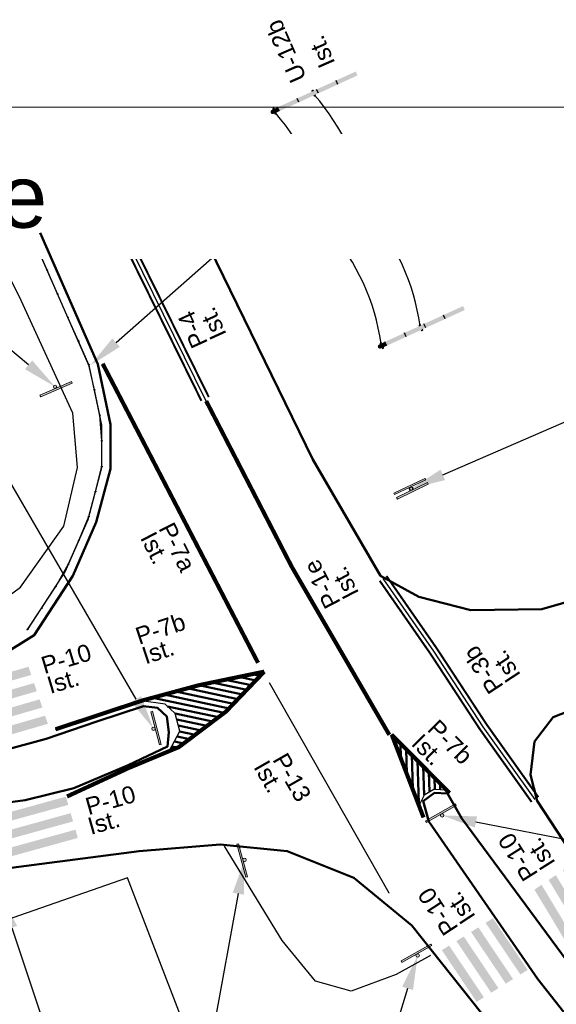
# Model space of a CAD drawing. Header units: millimetres. Extents: x -32728 to 16036, y -21222 to 1675.
# Tile 44 of 58: x 3327 to 3359, y 1544 to 1601. Entities that reach past the tile are written whole.
import ezdxf
from ezdxf import colors
from ezdxf.entities.mleader import LeaderData, LeaderLine
from ezdxf.math import Vec2, Vec3

# ---------------------------------------------------------------- set-up
doc = ezdxf.new("R2010")
doc.units = ezdxf.units.MM
for name, pattern in [('2', [1.5, 1, -0.5]), ('P-1D', [2, 1, -1]), ('P-1E', [2, 0, -1, 1]), ('P-7a', [2, 1, -1]), ('P-7b', [1, 1, 0])]:
    doc.linetypes.add(name, pattern=pattern)
doc.layers.add('0  podklady', color=250, linetype='Continuous', lineweight=5, plot=False)
doc.layers.add('0 pomoc', color=61, linetype='Continuous', lineweight=30, plot=False)
for name, color, linetype, lineweight in [('10 znaki pionowe istniejące', 251, 'Continuous', 15), ('10 znaki poziome istniejące', 251, 'Continuous', 15), ('2 droga', 250, 'Continuous', 50)]:
    doc.layers.add(name, color=color, linetype=linetype, lineweight=lineweight)
doc.layers.add('2 krawedz jezdni', color=7, linetype='2', lineweight=50, true_color=0x000000)
doc.styles.get("Standard").update_dxf_attribs({"font": 'arial.ttf'})
doc.linetypes.add('Chain', pattern='A,4,[7,ZWTraffic.shx,S=1,R=0,X=-0.5,Y=0],-4', length=8)
doc.linetypes.add('P-13_', pattern='A,0.001,-0.5,[2,ZWTraffic.shx,S=-0.01,R=0,X=0,Y=0],-0.25', length=0.751)
picture_1 = doc.add_image_def('image32.png', size_in_pixel=(1895, 898))

# ---------------------------------------------------------------- blocks, each defined once
blk = doc.blocks.new('P_Opis_Poziome')
for tag, p in [('SYMBOL', (0, 0)), ('DŁUGOŚĆ', (0, -1.2)), ('STAN', (0, -2.4))]:
    blk.add_attdef(tag, p, '', height=1)
at = {"flags": 1}
for tag, p in [('Powierzchnia', (0, -3.6)), ('Powierzchnia_na_mb', (0, -4.8))]:
    blk.add_attdef(tag, p, '', height=1, dxfattribs=at)
blk = doc.blocks.new('Słupek')
h = blk.add_hatch(color=256)
h.paths.add_polyline_path([(-50, -5), (0, -5), (50, -5), (50, -10), (-50, -10)])
h.paths.add_polyline_path([(5, 0, 1), (-5, 0, 1)])
at = {"color": 7}
blk.add_lwpolyline([(-50, -5), (50, -5), (50, -10), (-50, -10)], close=True, dxfattribs=at)
blk.add_circle((0, 0), 5, dxfattribs=at)
blk = doc.blocks.new('U-12b_t')
at = {"true_color": 0xffffff}
blk.add_hatch(color=7, dxfattribs=at).paths.add_polyline_path([(25, 0, 1), (-25, 0, 1)])
at = {"color": 7, "true_color": 0xffffff}
blk.add_circle((0, 0), 25, dxfattribs=at)
blk = doc.blocks.new('P_Opis_Ogrodzenie')
for tag, p in [('Symbol', (0, 0)), ('Stan', (5, 0))]:
    blk.add_attdef(tag, p, '', height=1)
at = {"flags": 1}
for tag, p in [('DŁUGOŚĆ', (0, -1.2)), ('ILOŚĆ', (0, -2.4)), ('DŁUGOŚĆ_ODCINKA', (0, -3.6)), ('KOLOR', (0, -4.8)), ('Dodatkowe', (0, -6))]:
    blk.add_attdef(tag, p, '', height=1, dxfattribs=at)
blk = doc.blocks.new('U-12b_sl')
at = {"true_color": 0xffffff}
for points in [[(-0.025, 1.075, -0.414214), (0, 1.1, -0.414214), (0.025, 1.075), (0.025, 1), (-0.025, 1)], [(-0.025, 0.75), (0.025, 0.75), (0.025, 0.5), (-0.025, 0.5)], [(-0.025, 0), (-0.025, 0.25), (0.025, 0.25), (0.025, 0)]]:
    blk.add_hatch(color=7, dxfattribs=at).paths.add_polyline_path(points)
for points in [[(-0.025, 0.75), (-0.025, 1), (0.025, 1), (0.025, 0.75)], [(-0.025, 0.25), (-0.025, 0.5), (0.025, 0.5), (0.025, 0.25)]]:
    blk.add_hatch(color=8).paths.add_polyline_path(points)
at = {"color": 8}
for p, q in [((-0.025, 1), (0.025, 1)), ((-0.025, 0.75), (0.025, 0.75)), ((-0.025, 0.5), (0.025, 0.5)), ((-0.025, 0.25), (0.025, 0.25))]:
    blk.add_line(p, q, dxfattribs=at)
at = {"color": 7, "true_color": 0xffffff}
for centre, start, end in [((-0.025, 1.05), 90, 270), ((0.025, 1.05), 270, 90), ((-0.025, 0.55), 90, 270), ((0.025, 0.55), 270, 90)]:
    blk.add_arc(centre, 0.01, start, end, dxfattribs=at)
blk = doc.blocks.new('U-12b_s')
at = {"linetype": 'Chain', "ltscale": 0.05}
for centre, start, end in [((750, 3482), 253.3996, 286.6004), ((2250, 3482), 253.4011, 286.5989), ((750, 2982), 253.4011, 286.5989), ((2250, 2982), 253.4011, 286.5989)]:
    blk.add_arc(centre, 2538, start, end, dxfattribs=at)
at = {"xscale": 1000, "yscale": 1000, "zscale": 1000}
for p in [(0, 0), (1500, 0), (3000, 0)]:
    blk.add_blockref('U-12b_sl', p, dxfattribs=at)

msp = doc.modelspace()

# ---------------------------------------------------------------- hatches: boundary and pattern name
at = {"layer": '10 znaki poziome istniejące'}
h = msp.add_hatch(color=256, dxfattribs=at)
h.paths.add_polyline_path([(3325.001, 1559), (3329.124, 1560.193), (3328.963, 1560.667), (3324.84, 1559.474)])
h.paths.add_polyline_path([(3324.679, 1559.948), (3328.802, 1561.141), (3328.642, 1561.615), (3324.518, 1560.422)])
h.paths.add_polyline_path([(3324.357, 1560.896), (3328.481, 1562.089), (3328.32, 1562.563), (3324.196, 1561.37)])
h.paths.add_polyline_path([(3324.035, 1561.844), (3328.159, 1563.037), (3327.998, 1563.511), (3323.874, 1562.318)])
at = {"layer": '10 znaki poziome istniejące', "linetype": 'P-7b', "lineweight": 50}
h = msp.add_hatch(dxfattribs=at)
h.set_pattern_fill('ANSI31', color=256, scale=0.1, angle=123)
h.set_pattern_definition([(168, (3334.56794, 1558.6049), (-0.066012, -0.310562), [])])
h.paths.add_polyline_path([(3334.568, 1561.529), (3335.944, 1561.335), (3336.528, 1560.796), (3336.797, 1559.763), (3336.183, 1558.605), (3336.752, 1558.842), (3339.492, 1560.909), (3341.713, 1563.227), (3337.898, 1562.436), (3334.663, 1561.56)])
h = msp.add_hatch(dxfattribs=at)
h.set_pattern_fill('ANSI31', color=256, scale=0.1, angle=227)
h.set_pattern_definition([(272, (3349.12758, 1555.5107), (0.317307, 0.01108), [])])
h.paths.add_polyline_path([(3349.128, 1559.566), (3350.223, 1556.759), (3350.741, 1555.511), (3351.009, 1556.046), (3351.579, 1556.375), (3352.33, 1556.337)])
at = {"layer": '10 znaki poziome istniejące'}
h = msp.add_hatch(color=256, dxfattribs=at)
h.paths.add_polyline_path([(3326.803, 1552.435), (3330.869, 1553.558), (3330.73, 1554.038), (3326.664, 1552.915)])
h.paths.add_polyline_path([(3326.525, 1553.395), (3330.59, 1554.519), (3330.451, 1554.999), (3326.386, 1553.876)])
h.paths.add_polyline_path([(3326.246, 1554.356), (3330.312, 1555.479), (3330.173, 1555.959), (3326.107, 1554.836)])
h = msp.add_hatch(color=256, dxfattribs=at)
h.paths.add_polyline_path([(3359.471, 1547.167), (3357.435, 1550.55), (3357.849, 1550.831), (3359.885, 1547.448)])
h.paths.add_polyline_path([(3360.299, 1547.729), (3358.264, 1551.113), (3358.678, 1551.394), (3360.713, 1548.011)])
h.paths.add_polyline_path([(3361.128, 1548.292), (3359.092, 1551.675), (3359.506, 1551.957), (3361.542, 1548.573)])
h = msp.add_hatch(color=256, dxfattribs=at)
h.paths.add_polyline_path([(3354.069, 1544.026), (3352.047, 1547.031), (3352.472, 1547.295), (3354.493, 1544.291)])
h.paths.add_polyline_path([(3354.918, 1544.556), (3352.896, 1547.56), (3353.321, 1547.825), (3355.342, 1544.821)])
h.paths.add_polyline_path([(3355.767, 1545.086), (3353.745, 1548.09), (3354.17, 1548.355), (3356.191, 1545.35)])
h.paths.add_polyline_path([(3356.615, 1545.615), (3354.594, 1548.619), (3355.018, 1548.884), (3357.04, 1545.88)])

# ---------------------------------------------------------------- linework, layer by layer
at = {"linetype": 'Chain', "ltscale": 0.008}
for points in [[(3329.088, 1586.569), (3328.485, 1587.943)], [(3329.692, 1585.196), (3329.088, 1586.569)], [(3330.295, 1583.823), (3329.692, 1585.196)], [(3330.899, 1582.45), (3330.295, 1583.823)], [(3331.502, 1581.076), (3330.899, 1582.45)], [(3331.835, 1579.614), (3331.502, 1581.076)], [(3332.141, 1578.145), (3331.835, 1579.614)], [(3332.264, 1576.65), (3332.141, 1578.145)], [(3332.264, 1575.15), (3332.264, 1576.65)], [(3331.893, 1573.697), (3332.264, 1575.15)], [(3331.508, 1572.247), (3331.893, 1573.697)], [(3330.932, 1570.862), (3331.508, 1572.247)], [(3330.331, 1569.488), (3330.932, 1570.862)], [(3329.583, 1568.188), (3330.331, 1569.488)], [(3328.768, 1566.929), (3329.583, 1568.188)], [(3327.933, 1565.682), (3328.768, 1566.929)]]:
    msp.add_lwpolyline(points, dxfattribs=at)
at = {"layer": '0 pomoc'}
for p, q in [((3341.353, 1563.74), (3332.315, 1581.13)), ((3348.989, 1550.354), (3342.018, 1562.572)), ((3350.223, 1556.759), (3349.128, 1559.566)), ((3349.128, 1559.566), (3352.497, 1556.169)), ((3351.051, 1554.765), (3350.223, 1556.759)), ((3351.579, 1556.375), (3351.009, 1556.046)), ((3352.33, 1556.337), (3351.579, 1556.375)), ((3351.009, 1556.046), (3350.741, 1555.511))]:
    msp.add_line(p, q, dxfattribs=at)
for points in [[(3348.991, 1559.552), (3343.313, 1569.327), (3338.282, 1579.067), (3332.819, 1590.135)], [(3357.468, 1555.786), (3354.449, 1560.027), (3351.574, 1564.411), (3348.628, 1568.652)], [(3329.565, 1559.875), (3334.663, 1561.56), (3337.898, 1562.436), (3341.713, 1563.227)], [(3341.713, 1563.227), (3339.492, 1560.909), (3336.752, 1558.842), (3333.787, 1557.607), (3330.239, 1555.967)], [(3336.183, 1558.605), (3336.797, 1559.763), (3336.528, 1560.796), (3335.944, 1561.335), (3334.568, 1561.529)]]:
    msp.add_lwpolyline(points, dxfattribs=at)
at = {"layer": '0 pomoc', "color": 0, "linetype": 'ByBlock'}
msp.add_lwpolyline([(3327.933, 1565.682), (3327.977, 1565.709), (3330.132, 1569.035), (3331.463, 1572.077), (3332.264, 1575.092), (3332.264, 1577.554), (3331.555, 1580.956), (3328.219, 1588.548)], dxfattribs=at)
at = {"layer": '10 znaki poziome istniejące', "linetype": 'Continuous', "const_width": 0.12, "flags": 128}
for points in [[(3338.059, 1578.976), (3333.08, 1589.065)], [(3338.489, 1579.189), (3333.511, 1589.277)], [(3357.664, 1555.925), (3354.648, 1560.162), (3351.773, 1564.545), (3348.825, 1568.789)]]:
    msp.add_lwpolyline(points, dxfattribs=at)
at = {"layer": '10 znaki poziome istniejące', "linetype": 'P-7a', "const_width": 0.24, "flags": 128}
msp.add_lwpolyline([(3341.353, 1563.74), (3332.315, 1581.13)], dxfattribs=at)
at = {"layer": '10 znaki poziome istniejące', "linetype": 'P-1E', "const_width": 0.24, "flags": 128}
msp.add_lwpolyline([(3348.991, 1559.552), (3343.313, 1569.327), (3338.336, 1578.962)], dxfattribs=at)
at = {"layer": '10 znaki poziome istniejące', "linetype": 'P-1D', "const_width": 0.12, "flags": 128}
msp.add_lwpolyline([(3357.273, 1555.647), (3354.251, 1559.891), (3351.376, 1564.277), (3348.43, 1568.515)], dxfattribs=at)
at = {"layer": '10 znaki poziome istniejące', "linetype": 'P-7b', "const_width": 0.24, "flags": 128}
for points in [[(3329.565, 1559.875), (3334.663, 1561.56), (3337.898, 1562.436), (3341.713, 1563.227)], [(3341.713, 1563.227), (3339.492, 1560.909), (3336.752, 1558.842), (3333.787, 1557.607), (3330.239, 1555.967)], [(3349.128, 1559.566), (3352.497, 1556.169)], [(3350.981, 1554.746), (3349.128, 1559.566)]]:
    msp.add_lwpolyline(points, dxfattribs=at)
at = {"layer": '10 znaki poziome istniejące', "linetype": 'P-13_', "flags": 128}
msp.add_lwpolyline([(3348.989, 1550.354), (3342.018, 1562.572)], dxfattribs=at)
at = {"layer": '2 droga', "color": 0, "lineweight": 30}
for points in [[(3295.327, 1567.344), (3297.76, 1561.048), (3298.794, 1558.22), (3309.165, 1560.744), (3316.434, 1562.447), (3323.338, 1565.063), (3327.535, 1568.135), (3330.059, 1571.693), (3330.85, 1575.099), (3330.576, 1578.262), (3327.565, 1584.801), (3325.771, 1588.39)], [(3351.388, 1546.721), (3349.381, 1545.626), (3346.765, 1544.653), (3344.697, 1545.231), (3342.751, 1547.603), (3339.405, 1553.078)], [(3354.691, 1508.484), (3344.496, 1540.558), (3338.535, 1538.855), (3333.76, 1551.234), (3314.436, 1544.506), (3308.323, 1544.08), (3306.559, 1547.852), (3289.977, 1545.431), (3256.269, 1540.304), (3232.001, 1536.569)]]:
    msp.add_lwpolyline(points, dxfattribs=at)
at = {"layer": '2 krawedz jezdni', "color": 0, "linetype": 'ByBlock'}
for points in [[(3376.313, 1572.449), (3362.931, 1568.313), (3357.87, 1566.853), (3353.734, 1566.804), (3350.717, 1567.583), (3348.479, 1568.799), (3344.537, 1575.563), (3336.946, 1591.135)], [(3394.04, 1573.423), (3382.507, 1569.092), (3371.169, 1565.297), (3362.994, 1562.328), (3358.517, 1560.576), (3357.446, 1559.165), (3357.203, 1557.219), (3357.592, 1555.71), (3361.437, 1549.871), (3367.811, 1541.744), (3376.035, 1532.499), (3382.312, 1526.124), (3388.2, 1520.479), (3404.697, 1507.973)], [(3352.385, 1556.148), (3351.626, 1556.185), (3350.957, 1555.699), (3351.292, 1554.513), (3357.641, 1545.345), (3364.259, 1536.927), (3374.964, 1525.589), (3384.551, 1516.44), (3394.964, 1507.876)], [(3397.203, 1508.606), (3388.784, 1515.127), (3380.512, 1522.231), (3374.088, 1528.898), (3366.108, 1537.803), (3361.68, 1543.204), (3356.327, 1550.455), (3353.213, 1554.688), (3352.385, 1556.148)], [(3386.886, 1508.849), (3375.889, 1518.484), (3367.325, 1527.097), (3359.685, 1535.905), (3354.965, 1542.62), (3350.293, 1548.46), (3346.935, 1551.233), (3343.042, 1552.791), (3339.15, 1553.18), (3334.429, 1552.791), (3316.084, 1550.406), (3296.279, 1547.827), (3259.199, 1541.988), (3228.412, 1537.147)]]:
    msp.add_lwpolyline(points, dxfattribs=at)
msp.add_lwpolyline([(3323.527, 1557.822), (3329.023, 1559.315), (3331.97, 1560.322), (3334.688, 1561.215), (3335.505, 1561.12), (3336.037, 1560.626), (3336.17, 1559.714), (3336.094, 1558.877), (3333.794, 1557.794), (3330.639, 1556.444), (3327.807, 1555.76), (3324.918, 1555.361), (3321.781, 1554.867), (3320.241, 1554.924), (3319.633, 1555.418), (3319.88, 1556.273), (3320.85, 1557.091)], close=True, dxfattribs=at)

# ---------------------------------------------------------------- block references
ref = msp.add_blockref('P_Opis_Ogrodzenie', (3344.195, 1597.76), dxfattribs=dict(rotation=113.7250300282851))
ref.add_attrib('Symbol', 'U-12b', (3344.195, 1597.76), dxfattribs={"height": 1, "rotation": 113.725})
ref.add_attrib('Stan', 'Ist.', (3345.861, 1598.617), dxfattribs={"height": 1, "rotation": 113.725})
for name, p, xscale, yscale, zscale, rotation in [('U-12b_s', (3353.333, 1584.372), 0.005000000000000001, 0.005000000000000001, 0.005000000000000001, 114.5997906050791), ('U-12b_t', (3328.485, 1587.943), 0.001, 0.001, 0.001, 113.7250300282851), ('U-12b_t', (3329.088, 1586.569), 0.001, 0.001, 0.001, 113.7250300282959), ('U-12b_t', (3329.692, 1585.196), 0.001, 0.001, 0.001, 113.7250300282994), ('U-12b_t', (3330.295, 1583.823), 0.001, 0.001, 0.001, 113.7250300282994), ('U-12b_t', (3330.899, 1582.45), 0.001, 0.001, 0.001, 113.7250300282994), ('U-12b_t', (3331.502, 1581.076), 0.001, 0.001, 0.001, 113.72503002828), ('U-12b_t', (3331.835, 1579.614), 0.001, 0.001, 0.001, 102.8109906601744), ('U-12b_t', (3332.141, 1578.145), 0.001, 0.001, 0.001, 101.7682889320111), ('U-12b_t', (3332.264, 1576.65), 0.001000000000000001, 0.001000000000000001, 0.001000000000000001, 94.71156585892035), ('U-12b_t', (3332.264, 1575.15), 0.001, 0.001, 0.001, 90), ('U-12b_t', (3331.893, 1573.697), 0.001, 0.001, 0.001, 75.70019823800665), ('U-12b_t', (3331.508, 1572.247), 0.001, 0.001, 0.001, 75.12431799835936), ('U-12b_t', (3330.932, 1570.862), 0.001, 0.001, 0.001, 67.39155839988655), ('U-12b_t', (3330.331, 1569.488), 0.001, 0.001, 0.001, 66.3706222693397), ('U-12b_t', (3329.583, 1568.188), 0.001, 0.001, 0.001, 60.11621565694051), ('U-12b_t', (3328.768, 1566.929), 0.001, 0.001, 0.001, 57.0613094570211), ('U-12b_t', (3327.933, 1565.682), 0.001, 0.001, 0.001, 56.21694463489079)]:
    msp.add_blockref(name, p, dxfattribs=dict(xscale=xscale, yscale=yscale, zscale=zscale, rotation=rotation))
at = {"layer": '10 znaki pionowe istniejące', "xscale": 0.02, "yscale": 0.02, "zscale": 0.02}
for p, rotation in [((3329.545, 1579.794), 23.30884524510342), ((3350.244, 1573.86), 205.248138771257), ((3350.271, 1573.873), 25.8045323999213), ((3335.271, 1559.905), 104.7274458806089), ((3352.065, 1554.868), 209.633914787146), ((3340.566, 1552.285), 285.1240073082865), ((3350.643, 1546.722), 209.4871256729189)]:
    msp.add_blockref('Słupek', p, dxfattribs=dict(at, rotation=rotation))
at = {"layer": '10 znaki poziome istniejące'}
ref = msp.add_blockref('P_Opis_Poziome', (3338.452, 1582.336), dxfattribs=dict(at, rotation=114.4767277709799))
ref.add_attrib('SYMBOL', 'P-4', (3338.452, 1582.336), dxfattribs={"layer": '0', "height": 1, "rotation": 474.4767})
ref.add_attrib('STAN', 'Ist.', (3339.544, 1582.833), dxfattribs={"layer": '0', "height": 1, "rotation": 474.4767})
ref = msp.add_blockref('P_Opis_Poziome', (3335.542, 1571.563), dxfattribs=dict(at, rotation=296.7975117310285))
ref.add_attrib('SYMBOL', 'P-7a', (3335.542, 1571.563), dxfattribs={"layer": '0', "height": 1, "rotation": 296.7975})
ref.add_attrib('STAN', 'Ist.', (3334.471, 1571.022), dxfattribs={"layer": '0', "height": 1, "rotation": 296.7975})
ref = msp.add_blockref('P_Opis_Poziome', (3346.187, 1567.238), dxfattribs=dict(at, rotation=117.3685272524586))
ref.add_attrib('SYMBOL', 'P-1e', (3346.187, 1567.238), dxfattribs={"layer": '0', "height": 1, "rotation": 477.3685})
ref.add_attrib('STAN', 'Ist.', (3347.252, 1567.789), dxfattribs={"layer": '0', "height": 1, "rotation": 477.3685})
ref = msp.add_blockref('P_Opis_Poziome', (3334.43, 1564.783), dxfattribs=dict(at, rotation=18.28337307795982))
ref.add_attrib('SYMBOL', 'P-7b', (3334.43, 1564.783), dxfattribs={"layer": '0', "height": 1, "rotation": 18.2834})
ref.add_attrib('STAN', 'Ist.', (3334.807, 1563.644), dxfattribs={"layer": '0', "height": 1, "rotation": 18.2834})
ref = msp.add_blockref('P_Opis_Poziome', (3328.919, 1563.08), dxfattribs=dict(at, rotation=16.5447648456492))
ref.add_attrib('SYMBOL', 'P-10', (3328.919, 1563.08), dxfattribs={"layer": '0', "height": 1, "rotation": 16.5448})
ref.add_attrib('STAN', 'Ist.', (3329.261, 1561.929), dxfattribs={"layer": '0', "height": 1, "rotation": 16.5448})
ref = msp.add_blockref('P_Opis_Poziome', (3355.671, 1562.369), dxfattribs=dict(at, rotation=123.1551003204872))
ref.add_attrib('SYMBOL', 'P-3b', (3355.671, 1562.369), dxfattribs={"layer": '0', "height": 1, "rotation": 483.1551})
ref.add_attrib('STAN', 'Ist.', (3356.676, 1563.026), dxfattribs={"layer": '0', "height": 1, "rotation": 483.1551})
ref = msp.add_blockref('P_Opis_Poziome', (3351.135, 1559.827), dxfattribs=dict(at, rotation=315.1573966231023))
ref.add_attrib('SYMBOL', 'P-7b', (3351.135, 1559.827), dxfattribs={"layer": '0', "height": 1, "rotation": 315.1574})
ref.add_attrib('STAN', 'Ist.', (3350.209, 1558.999), dxfattribs={"layer": '0', "height": 1, "rotation": 315.1574})
ref = msp.add_blockref('P_Opis_Poziome', (3342.165, 1558.117), dxfattribs=dict(at, rotation=299.7085721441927))
ref.add_attrib('SYMBOL', 'P-13', (3342.165, 1558.117), dxfattribs={"layer": '0', "height": 1, "rotation": 299.7086})
ref.add_attrib('STAN', 'Ist.', (3341.065, 1557.69), dxfattribs={"layer": '0', "height": 1, "rotation": 299.7086})
ref = msp.add_blockref('P_Opis_Poziome', (3331.484, 1554.877), dxfattribs=dict(at, rotation=15.74559606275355))
ref.add_attrib('SYMBOL', 'P-10', (3331.484, 1554.877), dxfattribs={"layer": '0', "height": 1, "rotation": 15.7456})
ref.add_attrib('STAN', 'Ist.', (3331.619, 1553.732), dxfattribs={"layer": '0', "height": 1, "rotation": 15.7456})
ref = msp.add_blockref('P_Opis_Poziome', (3357.676, 1551.464), dxfattribs=dict(at, rotation=122.1353356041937))
ref.add_attrib('SYMBOL', 'P-10', (3357.676, 1551.464), dxfattribs={"layer": '0', "height": 1, "rotation": 122.1353})
ref.add_attrib('STAN', 'Ist.', (3358.692, 1552.103), dxfattribs={"layer": '0', "height": 1, "rotation": 122.1353})
ref = msp.add_blockref('P_Opis_Poziome', (3353.041, 1548.322), dxfattribs=dict(at, rotation=123.2203395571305))
ref.add_attrib('SYMBOL', 'P-10', (3353.041, 1548.322), dxfattribs={"layer": '0', "height": 1, "rotation": 483.2203})
ref.add_attrib('STAN', 'Ist.', (3354.045, 1548.98), dxfattribs={"layer": '0', "height": 1, "rotation": 483.2203})

# ---------------------------------------------------------------- pictures from other files: only their frames are drawn
at = {"layer": '0  podklady'}
image = msp.add_image(picture_1, insert=(3230.018, 1509.649), size_in_units=(182.329, 86.402), dxfattribs=at)
image.dxf.flags = 7

# ---------------------------------------------------------------- leaders
at = {"layer": '10 znaki pionowe istniejące'}
ml = msp.add_multileader_mtext('Standard', dxfattribs=at)
ml.set_content('', color=256)
ml.set_leader_properties()
ml.build(insert=Vec2(0, 0))
ml.multileader.update_dxf_attribs({"has_dogleg": 0, "arrow_head_size": 2})
ctx = ml.context
ctx.base_point, ctx.arrow_head_size, ctx.plane_origin = Vec3(3345.357, 1589.162), 2, Vec3(250.492, 331.396)
ctx.text_align_type = 2
notes = []
notes.append((ctx, [(0, (1, 1, 0), (3337.357, 1589.162), (1, 0), 8, [(0, [(3331.594, 1581.033), (3340.789, 1589.157)], 256, [])])]))
ctx.mtext.insert, ctx.mtext.alignment, ctx.mtext.flow_direction = Vec3(3347.357, 1591.162), 3, 5
ml = msp.add_multileader_mtext('Standard', dxfattribs=at)
ml.set_content('', color=256)
ml.set_leader_properties()
ml.build(insert=Vec2(0, 0))
ml.multileader.update_dxf_attribs({"has_dogleg": 0, "arrow_head_size": 2})
ctx = ml.context
ctx.base_point, ctx.arrow_head_size, ctx.plane_origin = Vec3(3313.197, 1583.367), 2, Vec3(238.783, 338.801)
ctx.text_align_type = 2
notes.append((ctx, [(0, (1, 1, 0), (3325.197, 1583.367), (-1, 0), 8, [(0, [(3335.271, 1559.905), (3322.587, 1581.714)], 256, [])])]))
ctx.mtext.insert, ctx.mtext.alignment, ctx.mtext.flow_direction = Vec3(3315.197, 1585.367), 3, 5
ml = msp.add_multileader_mtext('Standard', dxfattribs=at)
ml.set_content('', color=256)
ml.set_leader_properties()
ml.build(insert=Vec2(0, 0))
ml.multileader.update_dxf_attribs({"has_dogleg": 0, "arrow_head_size": 2})
ctx = ml.context
ctx.base_point, ctx.arrow_head_size, ctx.plane_origin = Vec3(3365.385, 1583.456), 2, Vec3(238.783, 338.801)
ctx.text_align_type = 2
notes.append((ctx, [(0, (1, 1, 0), (3377.385, 1583.456), (-1, 0), 8, [(0, [(3350.271, 1573.873), (3369.788, 1582.364)], 256, [])])]))
ctx.mtext.insert, ctx.mtext.alignment, ctx.mtext.flow_direction = Vec3(3367.385, 1585.456), 3, 5
ml = msp.add_multileader_mtext('Standard', dxfattribs=at)
ml.set_content('', color=256)
ml.set_leader_properties()
ml.build(insert=Vec2(0, 0))
ml.multileader.update_dxf_attribs({"has_dogleg": 0})
ctx = ml.context
ctx.base_point, ctx.plane_origin = Vec3(3319.472, 1573.177), Vec3(238.783, 338.801)
notes.append((ctx, [(0, (1, 1, 0), (3331.472, 1573.177), (-1, 0), 8, [(0, [(3326.541, 1567.091), (3324.191, 1573.492)], 256, [])])]))
ctx.mtext.insert, ctx.mtext.flow_direction = Vec3(3321.472, 1575.177), 5
ml = msp.add_multileader_mtext('Standard', dxfattribs=at)
ml.set_content('', color=256)
ml.set_leader_properties()
ml.build(insert=Vec2(0, 0))
ml.multileader.update_dxf_attribs({"has_dogleg": 0, "arrow_head_size": 2})
ctx = ml.context
ctx.base_point, ctx.arrow_head_size, ctx.plane_origin = Vec3(3374.012, 1548.978), 2, Vec3(238.783, 338.801)
ctx.text_align_type = 2
notes.append((ctx, [(0, (1, 1, 0), (3386.012, 1548.978), (-1, 0), 8, [(0, [(3352.065, 1554.868), (3377.329, 1549.949)], 256, [])])]))
ctx.mtext.insert, ctx.mtext.alignment, ctx.mtext.flow_direction = Vec3(3376.012, 1550.978), 3, 5
ml = msp.add_multileader_mtext('Standard', dxfattribs=at)
ml.set_content('', color=256)
ml.set_leader_properties()
ml.build(insert=Vec2(0, 0))
ml.multileader.update_dxf_attribs({"has_dogleg": 0, "arrow_head_size": 2})
ctx = ml.context
ctx.base_point, ctx.arrow_head_size, ctx.plane_origin = Vec3(3334.38, 1536.057), 2, Vec3(238.783, 338.801)
ctx.text_align_type = 2
notes.append((ctx, [(0, (1, 1, 0), (3346.38, 1536.057), (-1, 0), 8, [(0, [(3340.566, 1552.285), (3337.554, 1535.877)], 256, [])])]))
ctx.mtext.insert, ctx.mtext.alignment, ctx.mtext.flow_direction = Vec3(3336.38, 1538.057), 3, 5
ml = msp.add_multileader_mtext('Standard', dxfattribs=at)
ml.set_content('', color=256)
ml.set_leader_properties()
ml.build(insert=Vec2(0, 0))
ml.multileader.update_dxf_attribs({"has_dogleg": 0, "arrow_head_size": 2})
ctx = ml.context
ctx.base_point, ctx.arrow_head_size, ctx.plane_origin = Vec3(3326.686, 1539.791), 2, Vec3(238.783, 338.801)
ctx.text_align_type = 2
notes.append((ctx, [(0, (1, 1, 0), (3338.686, 1539.791), (-1, 0), 8, [(0, [(3326.388, 1550.235), (3329.967, 1539.539)], 256, [])])]))
ctx.mtext.insert, ctx.mtext.alignment, ctx.mtext.flow_direction = Vec3(3328.686, 1541.791), 3, 5
ml = msp.add_multileader_mtext('Standard', dxfattribs=at)
ml.set_content('', color=256)
ml.set_leader_properties()
ml.build(insert=Vec2(0, 0))
ml.multileader.update_dxf_attribs({"has_dogleg": 0, "arrow_head_size": 2})
ctx = ml.context
ctx.base_point, ctx.arrow_head_size, ctx.plane_origin = Vec3(3337.701, 1526.694), 2, Vec3(0, 316.759)
ctx.text_align_type = 2
notes.append((ctx, [(0, (1, 1, 0), (3349.701, 1526.694), (-1, 0), 8, [(0, [(3350.643, 1546.722), (3345.72, 1530.766)], 256, [])])]))
ctx.mtext.insert, ctx.mtext.alignment, ctx.mtext.flow_direction = Vec3(3339.701, 1528.694), 3, 5
for ctx, leaders in notes:
    for number, flags, end, landing, length, lines in leaders:
        leader = LeaderData()
        leader.index, (leader.has_last_leader_line, leader.has_dogleg_vector, leader.attachment_direction) = number, flags
        leader.last_leader_point, leader.dogleg_vector, leader.dogleg_length = Vec3(end), Vec3(landing), length
        for number, points, colour, breaks in lines:
            line = LeaderLine()
            line.index, line.vertices, line.color, line.breaks = number, Vec3.list(points), colors.encode_raw_color(colour), breaks
            leader.lines.append(line)
        ctx.leaders.append(leader)

# ---------------------------------------------------------------- next in the draw order: texts
at = {"layer": '0  podklady', "color": 1, "insert": (3308.757, 1592.676), "char_height": 3.636, "width": 51.91881, "attachment_point": 1, "bg_fill": 2}
msp.add_mtext('32 Dabie', dxfattribs=at)

# ---------------------------------------------------------------- next in the draw order: linework, layer by layer
at = {"layer": '2 krawedz jezdni', "color": 0, "linetype": 'ByBlock'}
msp.add_lwpolyline([(3275.879, 1551.426), (3310.039, 1558.627), (3320.501, 1561.498), (3324.394, 1562.91), (3328.336, 1565.343), (3330.574, 1568.798), (3331.937, 1571.912), (3332.764, 1575.026), (3332.764, 1577.605), (3332.034, 1581.109), (3328.676, 1588.749)], dxfattribs=at)

# ---------------------------------------------------------------- next in the draw order: leaders
at = {"layer": '10 znaki pionowe istniejące'}
ml = msp.add_multileader_mtext('Standard', dxfattribs=at)
ml.set_content('', color=256)
ml.set_leader_properties()
ml.build(insert=Vec2(0, 0))
ml.multileader.update_dxf_attribs({"has_dogleg": 0, "arrow_head_size": 2})
ctx = ml.context
ctx.base_point, ctx.arrow_head_size, ctx.plane_origin = Vec3(3311.184, 1591.668), 2, Vec3(238.783, 338.801)
ctx.text_align_type = 2
notes = []
notes.append((ctx, [(0, (1, 1, 0), (3323.184, 1591.668), (-1, 0), 8, [(0, [(3329.545, 1579.794)], 256, [])])]))
ctx.mtext.insert, ctx.mtext.alignment, ctx.mtext.flow_direction = Vec3(3313.184, 1593.668), 3, 5
for ctx, leaders in notes:
    for number, flags, end, landing, length, lines in leaders:
        leader = LeaderData()
        leader.index, (leader.has_last_leader_line, leader.has_dogleg_vector, leader.attachment_direction) = number, flags
        leader.last_leader_point, leader.dogleg_vector, leader.dogleg_length = Vec3(end), Vec3(landing), length
        for number, points, colour, breaks in lines:
            line = LeaderLine()
            line.index, line.vertices, line.color, line.breaks = number, Vec3.list(points), colors.encode_raw_color(colour), breaks
            leader.lines.append(line)
        ctx.leaders.append(leader)

doc.saveas('drawing.dxf')
